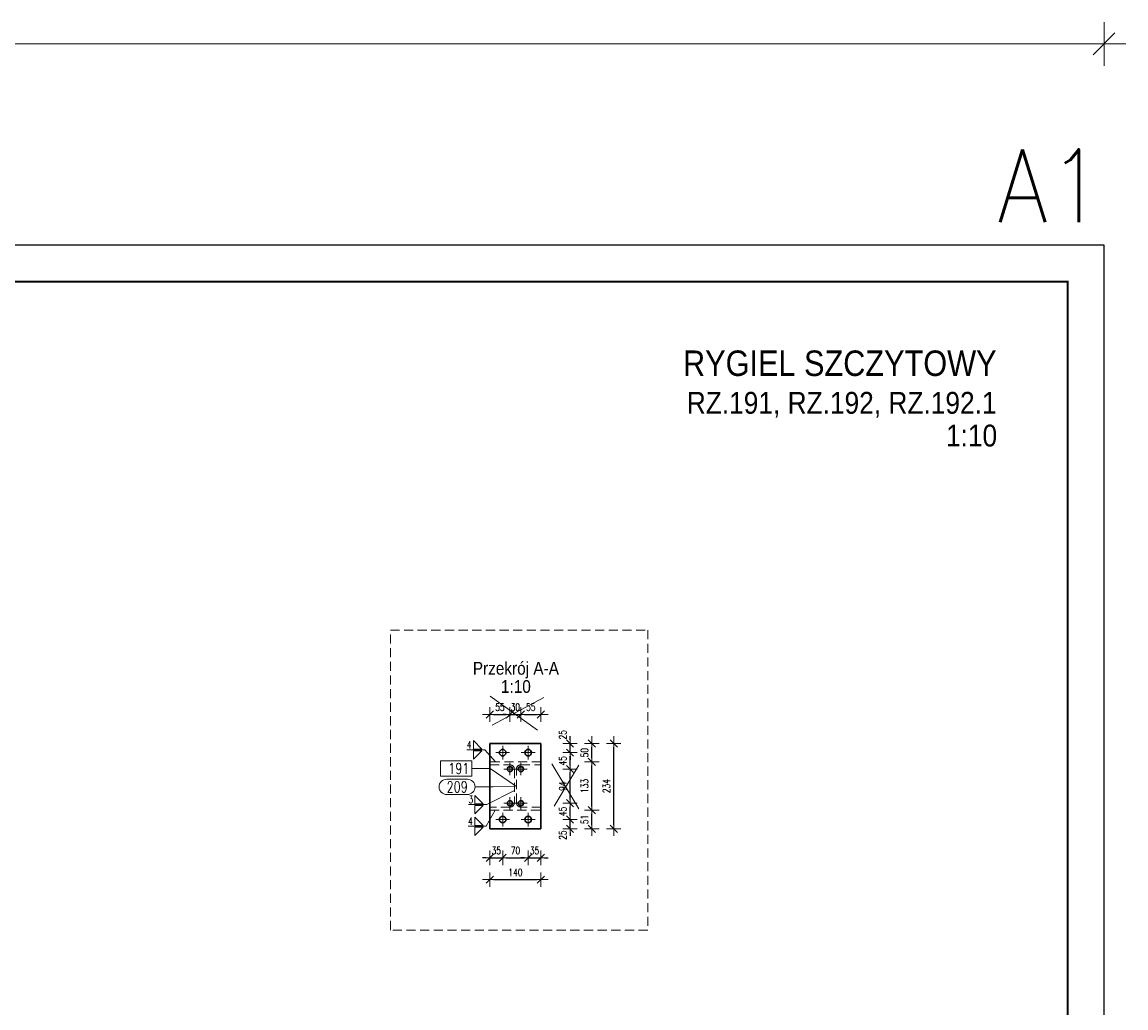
# Model space of a CAD drawing. Header units: millimetres. Extents: x -144 to 709, y 12312 to 12982.
# Tile 57 of 57: x 406 to 709, y 12696 to 12967. Entities that reach past the tile are written whole.
import ezdxf
from ezdxf.enums import TextEntityAlignment as Align

# ---------------------------------------------------------------- set-up
doc = ezdxf.new("R2010")
doc.units = ezdxf.units.MM
doc.header["$LTSCALE"] = 10
doc.linetypes.add('HIDDEN', pattern=[0.375, 0.25, -0.125])
doc.linetypes.add('MITTE', pattern=[2, 1.25, -0.25, 0.25, -0.25])
doc.layers.get('Defpoints').update_dxf_attribs({"color": 1})
doc.layers.add('_FORMATKA', color=8, linetype='Continuous', plot=False)
for name, color, linetype, lineweight in [('_RAMKA', 7, 'Continuous', 35), ('PS_DIM', 4, 'Continuous', 13), ('PS_Hidden', 2, 'HIDDEN', 9), ('PS_Mid', 5, 'MITTE', 15), ('PS_Pos', 1, 'Continuous', 15), ('PS_SOLID', 7, 'Continuous', 30), ('PS_TEXT', 3, 'Continuous', 18), ('PS_Weld', 1, 'Continuous', 9)]:
    doc.layers.add(name, color=color, linetype=linetype, lineweight=lineweight)
doc.styles.add('ARIAL', font='arial.ttf')
doc.styles.add('gil', font='txt', dxfattribs={"width": 0.9})
doc.styles.add('simplex', font='simplex.shx', dxfattribs={"width": 0.75})
doc.dimstyles.new('1_10_PRZ', dxfattribs={"dimtxt": 2, "dimasz": 1, "dimexe": 2, "dimexo": 5, "dimgap": 1, "dimtad": 1, "dimdec": 0, "dimlfac": 10, "dimtxsty": 'simplex', "dimblk": 'dimznak', "dimcen": 2, "dimse1": 1, "dimse2": 1, "dimclrt": 3, "dimadec": 1, "dimazin": 0, "dimtfac": 1, "dimtdec": 0, "dimtix": 1, "dimtmove": 2, "dimatfit": 3, "dimldrblk": 'dim-grot', "dimfxl": 1, "dimarcsym": 0})

# ---------------------------------------------------------------- blocks, each defined once
blk = doc.blocks.new('dimznak')
at = {"color": 0}
for points in [[(0, 2), (0, -2)], [(-2, 0), (2, 0)]]:
    blk.add_lwpolyline(points, dxfattribs=at)
at = {"color": 2}
blk.add_lwpolyline([(1, 1), (-1, -1)], dxfattribs=at)
blk = doc.blocks.new('*D58')
at = {"layer": 'Defpoints', "color": 0, "transparency": 16777216}
for p in [(539.65, 12777.05), (534.15, 12769.05), (539.65, 12762.05)]:
    blk.add_point(p, dxfattribs=at)
at = {"layer": 'PS_DIM', "color": 0, "lineweight": -2, "transparency": 16777216}
blk.add_line((535.15, 12777.05), (538.65, 12777.05), dxfattribs=at)
at = {"layer": 'PS_DIM', "color": 0, "lineweight": -2, "transparency": 16777216, "rotation": 180}
blk.add_blockref('dimznak', (534.15, 12777.05), dxfattribs=at)
at = {"layer": 'PS_DIM', "color": 0, "lineweight": -2, "transparency": 16777216}
blk.add_blockref('dimznak', (539.65, 12777.05), dxfattribs=at)
at = {"layer": 'PS_DIM', "color": 3, "transparency": 16777216, "insert": (536.9, 12779.05), "char_height": 2, "attachment_point": 5, "style": 'simplex'}
blk.add_mtext('55', dxfattribs=at)
blk = doc.blocks.new('dim-grot')
blk.add_hatch(color=256).paths.add_polyline_path([(0, 0), (-2, 0.5), (-2, -0.5)])
blk.add_lwpolyline([(0, 0), (-2, 0.5), (-2, -0.5), (0, 0)])
blk = doc.blocks.new('*D59')
at = {"layer": 'Defpoints', "color": 0, "transparency": 16777216}
for p in [(542.62, 12777.05), (539.65, 12762.05), (542.62, 12762)]:
    blk.add_point(p, dxfattribs=at)
at = {"layer": 'PS_DIM', "color": 0, "lineweight": -2, "transparency": 16777216}
for p, q in [((538.65, 12777.05), (537.65, 12777.05)), ((539.65, 12777.05), (542.62, 12777.05)), ((543.62, 12777.05), (544.62, 12777.05))]:
    blk.add_line(p, q, dxfattribs=at)
blk.add_blockref('dimznak', (539.65, 12777.05), dxfattribs=at)
at = {"layer": 'PS_DIM', "color": 0, "lineweight": -2, "transparency": 16777216, "rotation": 180}
blk.add_blockref('dimznak', (542.62, 12777.05), dxfattribs=at)
at = {"layer": 'PS_DIM', "color": 3, "transparency": 16777216, "insert": (541.13, 12779.05), "char_height": 2, "attachment_point": 5, "style": 'simplex'}
blk.add_mtext('30', dxfattribs=at)
blk = doc.blocks.new('*D60')
at = {"layer": 'Defpoints', "color": 0, "transparency": 16777216}
for p in [(548.15, 12777.05), (548.15, 12769.05), (542.62, 12762)]:
    blk.add_point(p, dxfattribs=at)
at = {"layer": 'PS_DIM', "color": 0, "lineweight": -2, "transparency": 16777216}
blk.add_line((543.62, 12777.05), (547.15, 12777.05), dxfattribs=at)
at = {"layer": 'PS_DIM', "color": 0, "lineweight": -2, "transparency": 16777216, "rotation": 180}
blk.add_blockref('dimznak', (542.62, 12777.05), dxfattribs=at)
at = {"layer": 'PS_DIM', "color": 0, "lineweight": -2, "transparency": 16777216}
blk.add_blockref('dimznak', (548.15, 12777.05), dxfattribs=at)
at = {"layer": 'PS_DIM', "color": 3, "transparency": 16777216, "insert": (545.38, 12779.05), "char_height": 2, "attachment_point": 5, "style": 'simplex'}
blk.add_mtext('55', dxfattribs=at)
blk = doc.blocks.new('*D61')
at = {"layer": 'Defpoints', "color": 0, "transparency": 16777216}
for p in [(537.65, 12748.15), (534.15, 12745.65), (537.65, 12737.65)]:
    blk.add_point(p, dxfattribs=at)
at = {"layer": 'PS_DIM', "color": 0, "lineweight": -2, "transparency": 16777216}
for p, q in [((533.15, 12737.65), (532.15, 12737.65)), ((534.15, 12737.65), (537.65, 12737.65)), ((538.65, 12737.65), (539.65, 12737.65))]:
    blk.add_line(p, q, dxfattribs=at)
blk.add_blockref('dimznak', (534.15, 12737.65), dxfattribs=at)
at = {"layer": 'PS_DIM', "color": 0, "lineweight": -2, "transparency": 16777216, "rotation": 180}
blk.add_blockref('dimznak', (537.65, 12737.65), dxfattribs=at)
at = {"layer": 'PS_DIM', "color": 3, "transparency": 16777216, "insert": (535.9, 12739.65), "char_height": 2, "attachment_point": 5, "style": 'simplex'}
blk.add_mtext('35', dxfattribs=at)
blk = doc.blocks.new('*D62')
at = {"layer": 'Defpoints', "color": 0, "transparency": 16777216}
for p in [(537.65, 12748.15), (544.65, 12748.15), (544.65, 12737.65)]:
    blk.add_point(p, dxfattribs=at)
at = {"layer": 'PS_DIM', "color": 0, "lineweight": -2, "transparency": 16777216}
blk.add_line((538.65, 12737.65), (543.65, 12737.65), dxfattribs=at)
at = {"layer": 'PS_DIM', "color": 0, "lineweight": -2, "transparency": 16777216, "rotation": 180}
blk.add_blockref('dimznak', (537.65, 12737.65), dxfattribs=at)
at = {"layer": 'PS_DIM', "color": 0, "lineweight": -2, "transparency": 16777216}
blk.add_blockref('dimznak', (544.65, 12737.65), dxfattribs=at)
at = {"layer": 'PS_DIM', "color": 3, "transparency": 16777216, "insert": (541.15, 12739.65), "char_height": 2, "attachment_point": 5, "style": 'simplex'}
blk.add_mtext('70', dxfattribs=at)
blk = doc.blocks.new('*D63')
at = {"layer": 'Defpoints', "color": 0, "transparency": 16777216}
for p in [(544.65, 12748.15), (548.15, 12745.65), (548.15, 12737.65)]:
    blk.add_point(p, dxfattribs=at)
at = {"layer": 'PS_DIM', "color": 0, "lineweight": -2, "transparency": 16777216}
for p, q in [((543.65, 12737.65), (542.65, 12737.65)), ((544.65, 12737.65), (548.15, 12737.65)), ((549.15, 12737.65), (550.15, 12737.65))]:
    blk.add_line(p, q, dxfattribs=at)
blk.add_blockref('dimznak', (544.65, 12737.65), dxfattribs=at)
at = {"layer": 'PS_DIM', "color": 0, "lineweight": -2, "transparency": 16777216, "rotation": 180}
blk.add_blockref('dimznak', (548.15, 12737.65), dxfattribs=at)
at = {"layer": 'PS_DIM', "color": 3, "transparency": 16777216, "insert": (546.4, 12739.65), "char_height": 2, "attachment_point": 5, "style": 'simplex'}
blk.add_mtext('35', dxfattribs=at)
blk = doc.blocks.new('*D64')
at = {"layer": 'Defpoints', "color": 0, "transparency": 16777216}
for p in [(534.15, 12745.65), (548.15, 12745.65), (548.15, 12731.65)]:
    blk.add_point(p, dxfattribs=at)
at = {"layer": 'PS_DIM', "color": 0, "lineweight": -2, "transparency": 16777216}
blk.add_line((535.15, 12731.65), (547.15, 12731.65), dxfattribs=at)
at = {"layer": 'PS_DIM', "color": 0, "lineweight": -2, "transparency": 16777216, "rotation": 180}
blk.add_blockref('dimznak', (534.15, 12731.65), dxfattribs=at)
at = {"layer": 'PS_DIM', "color": 0, "lineweight": -2, "transparency": 16777216}
blk.add_blockref('dimznak', (548.15, 12731.65), dxfattribs=at)
at = {"layer": 'PS_DIM', "color": 3, "transparency": 16777216, "insert": (541.15, 12733.65), "char_height": 2, "attachment_point": 5, "style": 'simplex'}
blk.add_mtext('140', dxfattribs=at)
blk = doc.blocks.new('*D65')
at = {"layer": 'Defpoints', "color": 0, "transparency": 16777216}
for p in [(544.65, 12748.15), (556.15, 12748.15), (548.15, 12745.65)]:
    blk.add_point(p, dxfattribs=at)
at = {"layer": 'PS_DIM', "color": 0, "lineweight": -2, "transparency": 16777216}
for p, q in [((556.15, 12749.15), (556.15, 12750.15)), ((556.15, 12745.65), (556.15, 12748.15)), ((556.15, 12744.65), (556.15, 12743.65))]:
    blk.add_line(p, q, dxfattribs=at)
for p, rotation in [((556.15, 12748.15), 270), ((556.15, 12745.65), 90)]:
    blk.add_blockref('dimznak', p, dxfattribs=dict(at, rotation=rotation))
at = {"layer": 'PS_DIM', "color": 3, "transparency": 16777216, "insert": (554.15, 12743.89), "char_height": 2, "attachment_point": 5, "rotation": 90, "style": 'simplex'}
blk.add_mtext('25', dxfattribs=at)
blk = doc.blocks.new('*D66')
at = {"layer": 'Defpoints', "color": 0, "transparency": 16777216}
for p in [(542.65, 12752.65), (556.15, 12752.65), (544.65, 12748.15)]:
    blk.add_point(p, dxfattribs=at)
at = {"layer": 'PS_DIM', "color": 0, "lineweight": -2, "transparency": 16777216}
blk.add_line((556.15, 12749.15), (556.15, 12751.65), dxfattribs=at)
for p, rotation in [((556.15, 12752.65), 90), ((556.15, 12748.15), 270)]:
    blk.add_blockref('dimznak', p, dxfattribs=dict(at, rotation=rotation))
at = {"layer": 'PS_DIM', "color": 3, "transparency": 16777216, "insert": (554.15, 12750.4), "char_height": 2, "attachment_point": 5, "rotation": 90, "style": 'simplex'}
blk.add_mtext('45', dxfattribs=at)
blk = doc.blocks.new('*D67')
at = {"layer": 'Defpoints', "color": 0, "transparency": 16777216}
for p in [(542.65, 12762.05), (556.15, 12762.05), (542.65, 12752.65)]:
    blk.add_point(p, dxfattribs=at)
at = {"layer": 'PS_DIM', "color": 0, "lineweight": -2, "transparency": 16777216}
blk.add_line((556.15, 12753.65), (556.15, 12761.05), dxfattribs=at)
for p, rotation in [((556.15, 12762.05), 90), ((556.15, 12752.65), 270)]:
    blk.add_blockref('dimznak', p, dxfattribs=dict(at, rotation=rotation))
at = {"layer": 'PS_DIM', "color": 3, "transparency": 16777216, "insert": (554.15, 12757.35), "char_height": 2, "attachment_point": 5, "rotation": 90, "style": 'simplex'}
blk.add_mtext('94', dxfattribs=at)
blk = doc.blocks.new('*D68')
at = {"layer": 'Defpoints', "color": 0, "transparency": 16777216}
for p in [(544.65, 12766.55), (556.15, 12766.55), (542.65, 12762.05)]:
    blk.add_point(p, dxfattribs=at)
at = {"layer": 'PS_DIM', "color": 0, "lineweight": -2, "transparency": 16777216}
blk.add_line((556.15, 12763.05), (556.15, 12765.55), dxfattribs=at)
for p, rotation in [((556.15, 12766.55), 90), ((556.15, 12762.05), 270)]:
    blk.add_blockref('dimznak', p, dxfattribs=dict(at, rotation=rotation))
at = {"layer": 'PS_DIM', "color": 3, "transparency": 16777216, "insert": (554.15, 12764.3), "char_height": 2, "attachment_point": 5, "rotation": 90, "style": 'simplex'}
blk.add_mtext('45', dxfattribs=at)
blk = doc.blocks.new('*D69')
at = {"layer": 'Defpoints', "color": 0, "transparency": 16777216}
for p in [(548.15, 12769.05), (556.15, 12769.05), (544.65, 12766.55)]:
    blk.add_point(p, dxfattribs=at)
at = {"layer": 'PS_DIM', "color": 0, "lineweight": -2, "transparency": 16777216}
for p, q in [((556.15, 12770.05), (556.15, 12771.05)), ((556.15, 12766.55), (556.15, 12769.05)), ((556.15, 12765.55), (556.15, 12764.55))]:
    blk.add_line(p, q, dxfattribs=at)
for p, rotation in [((556.15, 12769.05), 270), ((556.15, 12766.55), 90)]:
    blk.add_blockref('dimznak', p, dxfattribs=dict(at, rotation=rotation))
at = {"layer": 'PS_DIM', "color": 3, "transparency": 16777216, "insert": (554.15, 12771.47), "char_height": 2, "attachment_point": 5, "rotation": 90, "style": 'simplex'}
blk.add_mtext('25', dxfattribs=at)
blk = doc.blocks.new('*D70')
at = {"layer": 'Defpoints', "color": 0, "transparency": 16777216}
for p in [(548.15, 12750.75), (562.15, 12750.75), (548.15, 12745.65)]:
    blk.add_point(p, dxfattribs=at)
at = {"layer": 'PS_DIM', "color": 0, "lineweight": -2, "transparency": 16777216}
blk.add_line((562.15, 12746.65), (562.15, 12749.75), dxfattribs=at)
for p, rotation in [((562.15, 12750.75), 90), ((562.15, 12745.65), 270)]:
    blk.add_blockref('dimznak', p, dxfattribs=dict(at, rotation=rotation))
at = {"layer": 'PS_DIM', "color": 3, "transparency": 16777216, "insert": (560.15, 12748.2), "char_height": 2, "attachment_point": 5, "rotation": 90, "style": 'simplex'}
blk.add_mtext('51', dxfattribs=at)
blk = doc.blocks.new('*D71')
at = {"layer": 'Defpoints', "color": 0, "transparency": 16777216}
for p in [(548.15, 12764.05), (562.15, 12764.05), (548.15, 12750.75)]:
    blk.add_point(p, dxfattribs=at)
at = {"layer": 'PS_DIM', "color": 0, "lineweight": -2, "transparency": 16777216}
blk.add_line((562.15, 12751.75), (562.15, 12763.05), dxfattribs=at)
for p, rotation in [((562.15, 12764.05), 90), ((562.15, 12750.75), 270)]:
    blk.add_blockref('dimznak', p, dxfattribs=dict(at, rotation=rotation))
at = {"layer": 'PS_DIM', "color": 3, "transparency": 16777216, "insert": (560.15, 12757.4), "char_height": 2, "attachment_point": 5, "rotation": 90, "style": 'simplex'}
blk.add_mtext('133', dxfattribs=at)
blk = doc.blocks.new('*D72')
at = {"layer": 'Defpoints', "color": 0, "transparency": 16777216}
for p in [(548.15, 12769.05), (562.15, 12769.05), (548.15, 12764.05)]:
    blk.add_point(p, dxfattribs=at)
at = {"layer": 'PS_DIM', "color": 0, "lineweight": -2, "transparency": 16777216}
blk.add_line((562.15, 12765.05), (562.15, 12768.05), dxfattribs=at)
for p, rotation in [((562.15, 12769.05), 90), ((562.15, 12764.05), 270)]:
    blk.add_blockref('dimznak', p, dxfattribs=dict(at, rotation=rotation))
at = {"layer": 'PS_DIM', "color": 3, "transparency": 16777216, "insert": (560.15, 12766.55), "char_height": 2, "attachment_point": 5, "rotation": 90, "style": 'simplex'}
blk.add_mtext('50', dxfattribs=at)
blk = doc.blocks.new('*D73')
at = {"layer": 'Defpoints', "color": 0, "transparency": 16777216}
for p in [(548.15, 12769.05), (568.15, 12769.05), (548.15, 12745.65)]:
    blk.add_point(p, dxfattribs=at)
at = {"layer": 'PS_DIM', "color": 0, "lineweight": -2, "transparency": 16777216}
blk.add_line((568.15, 12746.65), (568.15, 12768.05), dxfattribs=at)
for p, rotation in [((568.15, 12769.05), 90), ((568.15, 12745.65), 270)]:
    blk.add_blockref('dimznak', p, dxfattribs=dict(at, rotation=rotation))
at = {"layer": 'PS_DIM', "color": 3, "transparency": 16777216, "insert": (566.15, 12757.35), "char_height": 2, "attachment_point": 5, "rotation": 90, "style": 'simplex'}
blk.add_mtext('234', dxfattribs=at)
blk = doc.blocks.new('Przekrój')
at = {"layer": 'PS_DIM', "style": 'ARIAL', "flags": 4}
for tag, p in [('PRZEKRÓJ', (7.89, 7.75)), ('SKALA', (7.89, 1.75))]:
    blk.add_attdef(tag, text='', height=3.5, dxfattribs=at).set_placement(p, align=Align.MIDDLE_CENTER)
blk = doc.blocks.new('*D232')
at = {"color": 252, "lineweight": -2, "transparency": 16777216}
blk.add_line((-838, 649.33), (-3, 649.33), dxfattribs=at)
at = {"layer": 'Defpoints', "color": 0, "transparency": 16777216}
for p in [(0, 649.33), (-841, 594), (0, 594)]:
    blk.add_point(p, dxfattribs=at)
at = {"color": 252, "lineweight": -2, "transparency": 16777216, "xscale": 3, "yscale": 3, "zscale": 3, "rotation": 180}
blk.add_blockref('dimznak', (-841, 649.33), dxfattribs=at)
at = {"color": 252, "lineweight": -2, "transparency": 16777216, "xscale": 3, "yscale": 3, "zscale": 3}
blk.add_blockref('dimznak', (0, 649.33), dxfattribs=at)
at = {"color": 252, "transparency": 16777216, "insert": (-420.5, 659.83), "char_height": 15, "attachment_point": 5, "style": 'simplex'}
blk.add_mtext('841', dxfattribs=at)
blk = doc.blocks.new('Tytuł rysunku')
at = {"layer": 'PS_TEXT', "style": 'ARIAL', "flags": 4}
for tag, height, p in [('TYTUŁ1', 7, (-61.19, -9.34)), ('TYTUŁ2', 6, (-61.19, -19.72)), ('SKALA', 6, (-61.19, -28.72))]:
    blk.add_attdef(tag, text='', height=height, dxfattribs=at).set_placement(p, align=Align.MIDDLE_CENTER)
blk = doc.blocks.new('*X480')
at = {"color": 1}
for p, q in [((522.27, 12759.24), (527.95, 12759.24)), ((530.05, 12757.14), (535.05, 12757.14)), ((541.15, 12757.35), (535.05, 12757.14)), ((522.27, 12755.04), (527.95, 12755.04))]:
    blk.add_line(p, q, dxfattribs=at)
for centre, start, end in [((522.27, 12757.14), 90, 270), ((527.95, 12757.14), 270, 90)]:
    blk.add_arc(centre, 2.1, start, end, dxfattribs=at)
at = {"color": 2, "style": 'simplex', "width": 0.75}
blk.add_text('209', height=3, dxfattribs=at).set_placement((522.27, 12755.64))
blk = doc.blocks.new('*X481')
at = {"color": 1}
for p, q in [((529.2, 12764.29), (520.61, 12764.29)), ((520.61, 12764.29), (520.61, 12760.09)), ((529.2, 12760.09), (529.2, 12764.29)), ((529.2, 12762.19), (534.2, 12762.19)), ((541.15, 12757.4), (534.2, 12762.19)), ((520.61, 12760.09), (529.2, 12760.09))]:
    blk.add_line(p, q, dxfattribs=at)
at = {"color": 2, "style": 'simplex', "width": 0.75}
blk.add_text('191', height=3, dxfattribs=at).set_placement((522.71, 12760.69))
blk = doc.blocks.new('*X483')
at = {"color": 3}
for p, q in [((531.91, 12767.55), (529.61, 12769.85)), ((529.61, 12769.85), (529.61, 12767.55)), ((529.61, 12767.55), (531.91, 12767.55)), ((529.61, 12767.09), (531.91, 12767.09)), ((531.91, 12767.09), (529.61, 12764.79)), ((529.61, 12764.79), (529.61, 12767.09))]:
    blk.add_line(p, q, dxfattribs=at)
at = {"color": 9}
for p in [(527.77, 12767.32), (535.66, 12764.05)]:
    blk.add_line(p, (532.77, 12767.32), dxfattribs=at)
at = {"color": 2, "style": 'simplex', "width": 0.75}
blk.add_text('4', height=2, dxfattribs=at).set_placement((527.77, 12767.72))
blk = doc.blocks.new('*X484')
at = {"color": 9}
for p in [(535.58, 12750.75), (528.14, 12746.33)]:
    blk.add_line(p, (533.14, 12746.33), dxfattribs=at)
at = {"color": 3}
for p, q in [((532.28, 12746.56), (529.98, 12748.86)), ((529.98, 12748.86), (529.98, 12746.56)), ((529.98, 12746.56), (532.28, 12746.56)), ((529.98, 12746.1), (532.28, 12746.1)), ((532.28, 12746.1), (529.98, 12743.8)), ((529.98, 12743.8), (529.98, 12746.1))]:
    blk.add_line(p, q, dxfattribs=at)
at = {"color": 2, "style": 'simplex', "width": 0.75}
blk.add_text('4', height=2, dxfattribs=at).set_placement((528.14, 12746.73))
blk = doc.blocks.new('*X485')
at = {"color": 9}
for p in [(540.87, 12756.18), (528.28, 12752.29)]:
    blk.add_line(p, (533.28, 12752.29), dxfattribs=at)
at = {"color": 3}
for p, q in [((532.33, 12752.52), (530.03, 12754.82)), ((530.03, 12754.82), (530.03, 12752.52)), ((530.03, 12752.52), (532.33, 12752.52)), ((530.03, 12752.06), (532.33, 12752.06)), ((532.33, 12752.06), (530.03, 12749.76)), ((530.03, 12749.76), (530.03, 12752.06))]:
    blk.add_line(p, q, dxfattribs=at)
at = {"color": 2, "style": 'simplex', "width": 0.75}
blk.add_text('3', height=2, dxfattribs=at).set_placement((528.28, 12752.69))
blk = doc.blocks.new('*U225')
at = {"layer": '_FORMATKA', "lineweight": -3}
blk.add_lwpolyline([(-841, 0), (0, 0), (0, 594), (-841, 594)], close=True, dxfattribs=at)
at = {"layer": '_RAMKA', "lineweight": -3, "const_width": 0.5}
blk.add_lwpolyline([(-811, 10), (-10, 10), (-10, 584), (-811, 584)], close=True, dxfattribs=at)
at = {"layer": '_FORMATKA', "lineweight": -3, "style": 'simplex', "width": 0.9}
blk.add_text('A1', height=20, dxfattribs=at).set_placement((0, 600.35), align=Align.RIGHT)
dim = blk.add_linear_dim(base=(0, 649.33), p1=(-841, 594), p2=(0, 594), dimstyle='1_10_PRZ', override={"dimscale": 3, "dimtxt": 5, "dimlfac": 1, "dimclrd": 252, "dimclrt": 252})
dim.commit()
dim.dimension.update_dxf_attribs({"geometry": '*D232', "text_midpoint": (-420.5, 659.83)})

msp = doc.modelspace()

# ---------------------------------------------------------------- linework, layer by layer
at = {"layer": 'PS_DIM', "color": 1}
for p, q in [((547.24, 12772.71), (534.26, 12782.07)), ((548.95, 12781.67), (534.77, 12774.06)), ((558.53, 12751.12), (551.13, 12763.51)), ((558.56, 12763.13), (551.75, 12751.89))]:
    msp.add_line(p, q, dxfattribs=at)
at = {"layer": 'PS_Hidden', "color": 2, "linetype": 'HIDDEN', "extrusion": (1, 0, 2.22045e-16)}
for p, q in [((548.15, 12764.05), (534.15, 12764.05)), ((534.15, 12763.2), (539.67, 12763.2)), ((540.87, 12762), (540.87, 12752.8)), ((541.42, 12752.8), (541.42, 12762)), ((542.62, 12763.2), (548.15, 12763.2)), ((539.67, 12751.6), (534.15, 12751.6)), ((534.15, 12750.75), (548.15, 12750.75)), ((548.15, 12751.6), (542.62, 12751.6))]:
    msp.add_line(p, q, dxfattribs=at)
at = {"layer": 'PS_Hidden'}
msp.add_lwpolyline([(506.8, 12800.2), (577.48, 12800.2), (577.48, 12717.79), (506.8, 12717.79)], close=True, dxfattribs=at)
at = {"layer": 'PS_Hidden', "color": 2, "linetype": 'HIDDEN'}
for centre, start, end in [((539.67, 12762), 0, 90), ((542.62, 12762), 90, 180), ((539.67, 12752.8), 270, 0), ((542.62, 12752.8), 180, 270)]:
    msp.add_arc(centre, 1.2, start, end, dxfattribs=at)
at = {"layer": 'PS_Mid', "color": 5, "linetype": 'MITTE', "extrusion": (1, 0, 2.22045e-16)}
for p, q in [((537.65, 12764.65), (537.65, 12768.45)), ((544.65, 12764.65), (544.65, 12768.45)), ((539.55, 12766.55), (535.75, 12766.55)), ((546.55, 12766.55), (542.75, 12766.55)), ((541.35, 12762.05), (537.95, 12762.05)), ((539.65, 12760.35), (539.65, 12763.75)), ((544.35, 12762.05), (540.95, 12762.05)), ((542.65, 12760.35), (542.65, 12763.75)), ((541.35, 12752.65), (537.95, 12752.65)), ((539.65, 12750.95), (539.65, 12754.35)), ((544.35, 12752.65), (540.95, 12752.65)), ((542.65, 12750.95), (542.65, 12754.35)), ((537.65, 12746.25), (537.65, 12750.05)), ((544.65, 12746.25), (544.65, 12750.05)), ((539.55, 12748.15), (535.75, 12748.15)), ((546.55, 12748.15), (542.75, 12748.15))]:
    msp.add_line(p, q, dxfattribs=at)
at = {"layer": 'PS_SOLID', "color": 7, "linetype": 'Continuous', "extrusion": (1, 0, 2.22045e-16)}
for p, q in [((534.15, 12769.05), (548.15, 12769.05)), ((534.15, 12745.65), (534.15, 12769.05)), ((548.15, 12769.05), (548.15, 12745.65)), ((548.15, 12745.65), (534.15, 12745.65))]:
    msp.add_line(p, q, dxfattribs=at)
at = {"layer": 'PS_SOLID', "color": 7, "linetype": 'Continuous', "extrusion": (2.22045e-16, 0, -1)}
for centre, radius in [((-537.65, 12766.55), 0.9), ((-544.65, 12766.55), 0.9), ((-539.65, 12762.05), 0.7), ((-542.65, 12762.05), 0.7), ((-539.65, 12752.65), 0.7), ((-542.65, 12752.65), 0.7), ((-537.65, 12748.15), 0.9), ((-544.65, 12748.15), 0.9)]:
    msp.add_circle(centre, radius, dxfattribs=at)

# ---------------------------------------------------------------- block references
ref = msp.add_blockref('Tytuł rysunku', (678.31, 12879.4))
ref.add_attrib('TYTUŁ1', 'RYGIEL SZCZYTOWY', dxfattribs={"layer": 'PS_TEXT', "height": 7, "style": 'gil', "width": 0.9}).set_placement((673.31, 12870.06), align=Align.RIGHT)
ref.add_attrib('TYTUŁ2', 'RZ.191, RZ.192, RZ.192.1', dxfattribs={"layer": 'PS_TEXT', "height": 6, "style": 'gil', "width": 0.9}).set_placement((673.31, 12859.68), align=Align.RIGHT)
ref.add_attrib('SKALA', '1:10', dxfattribs={"layer": 'PS_TEXT', "height": 6, "style": 'gil', "width": 0.9}).set_placement((673.47, 12850.68), align=Align.RIGHT)
at = {"layer": 'PS_DIM'}
msp.add_blockref('*U225', (702.84, 12311.98), dxfattribs=at)
ref = msp.add_blockref('Przekrój', (533.39, 12779.18), dxfattribs=at)
ref.add_attrib('PRZEKRÓJ', 'Przekrój A-A', dxfattribs={"layer": 'PS_TEXT', "height": 3.5, "style": 'gil', "width": 0.9}).set_placement((541.28, 12786.93), align=Align.BOTTOM_CENTER)
ref.add_attrib('SKALA', '1:10', dxfattribs={"layer": 'PS_TEXT', "height": 3.5, "style": 'gil', "width": 0.9}).set_placement((541.28, 12781.93), align=Align.BOTTOM_CENTER)
at = {"layer": 'PS_Pos'}
for name in ['*X481', '*X480']:
    msp.add_blockref(name, (0, 0), dxfattribs=at)
at = {"layer": 'PS_Weld'}
for name in ['*X483', '*X485', '*X484']:
    msp.add_blockref(name, (0, 0), dxfattribs=at)

# ---------------------------------------------------------------- dimensions: what is measured, and where the dimension line sits
at = {"layer": 'PS_DIM'}
for base, p1, p2, picture, middle in [((539.65, 12777.05), (534.15, 12769.05), (539.65, 12762.05), '*D58', (536.9, 12779.05)), ((542.62, 12777.05), (539.65, 12762.05), (542.62, 12762), '*D59', (541.13, 12779.05)), ((548.15, 12777.05), (542.62, 12762), (548.15, 12769.05), '*D60', (545.38, 12779.05)), ((537.65, 12737.65), (534.15, 12745.65), (537.65, 12748.15), '*D61', (535.9, 12739.65)), ((544.65, 12737.65), (537.65, 12748.15), (544.65, 12748.15), '*D62', (541.15, 12739.65)), ((548.15, 12737.65), (544.65, 12748.15), (548.15, 12745.65), '*D63', (546.4, 12739.65)), ((548.15, 12731.65), (534.15, 12745.65), (548.15, 12745.65), '*D64', (541.15, 12733.65))]:
    dim = msp.add_linear_dim(base=base, p1=p1, p2=p2, dimstyle='1_10_PRZ', dxfattribs=at)
    dim.commit()
    dim.dimension.update_dxf_attribs({"geometry": picture, "text_midpoint": middle})
for base, p1, p2, picture, middle in [((556.15, 12769.05), (544.65, 12766.55), (548.15, 12769.05), '*D69', (554.15, 12771.47)), ((556.15, 12748.15), (548.15, 12745.65), (544.65, 12748.15), '*D65', (554.15, 12743.89))]:
    dim = msp.add_linear_dim(base=base, p1=p1, p2=p2, angle=90, dimstyle='1_10_PRZ', dxfattribs=at)
    dim.commit()
    dim.dimension.update_dxf_attribs({"geometry": picture, "text_midpoint": middle, "dimtype": 128})
for base, p1, p2, picture, middle in [((562.15, 12769.05), (548.15, 12764.05), (548.15, 12769.05), '*D72', (560.15, 12766.55)), ((568.15, 12769.05), (548.15, 12745.65), (548.15, 12769.05), '*D73', (566.15, 12757.35)), ((556.15, 12766.55), (542.65, 12762.05), (544.65, 12766.55), '*D68', (554.15, 12764.3)), ((562.15, 12764.05), (548.15, 12750.75), (548.15, 12764.05), '*D71', (560.15, 12757.4)), ((556.15, 12762.05), (542.65, 12752.65), (542.65, 12762.05), '*D67', (554.15, 12757.35)), ((556.15, 12752.65), (544.65, 12748.15), (542.65, 12752.65), '*D66', (554.15, 12750.4)), ((562.15, 12750.75), (548.15, 12745.65), (548.15, 12750.75), '*D70', (560.15, 12748.2))]:
    dim = msp.add_linear_dim(base=base, p1=p1, p2=p2, angle=90, dimstyle='1_10_PRZ', dxfattribs=at)
    dim.commit()
    dim.dimension.update_dxf_attribs({"geometry": picture, "text_midpoint": middle})

doc.saveas('drawing.dxf')
